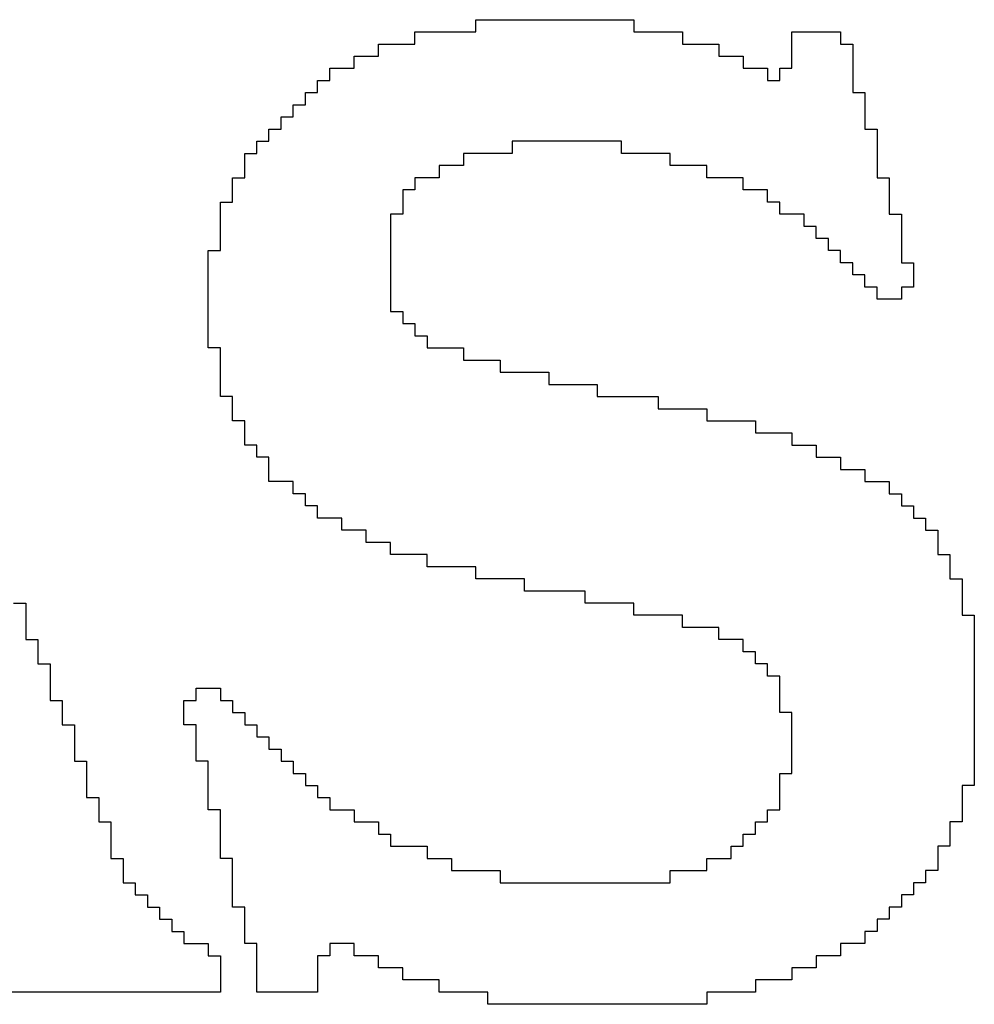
# Model space of a CAD drawing. Header units: inches. Extents: x -2.3 to 12.7, y -2.8 to 6.7.
# Tile 166 of 171: x 10.9647 to 11.0432, y -0.8879 to -0.8069. Entities that reach past the tile are written whole.
import ezdxf

# ---------------------------------------------------------------- set-up
doc = ezdxf.new("R2010")
doc.units = ezdxf.units.IN
doc.header["$MEASUREMENT"] = 0
doc.layers.add('M10 Fab Notes', color=56, linetype='Continuous')

msp = doc.modelspace()

# ---------------------------------------------------------------- linework, layer by layer
at = {"layer": 'M10 Fab Notes'}
for p, q in [((11.002236, -0.807897), (11.002236, -0.806897)), ((11.002236, -0.806897), (11.015236, -0.806897)), ((11.015236, -0.806897), (11.015236, -0.807897)), ((10.997236, -0.808897), (10.997236, -0.807897)), ((10.997236, -0.807897), (11.002236, -0.807897)), ((11.015236, -0.807897), (11.019236, -0.807897)), ((11.019236, -0.807897), (11.019236, -0.808897)), ((11.028236, -0.808897), (11.028236, -0.807897)), ((11.028236, -0.807897), (11.032236, -0.807897)), ((11.032236, -0.807897), (11.032236, -0.808897)), ((10.994236, -0.809897), (10.994236, -0.808897)), ((10.994236, -0.808897), (10.997236, -0.808897)), ((11.019236, -0.808897), (11.022236, -0.808897)), ((11.022236, -0.808897), (11.022236, -0.809897)), ((11.028236, -0.809897), (11.028236, -0.808897)), ((11.032236, -0.808897), (11.033236, -0.808897)), ((11.033236, -0.808897), (11.033236, -0.809897)), ((10.992236, -0.810897), (10.992236, -0.809897)), ((10.992236, -0.809897), (10.994236, -0.809897)), ((11.022236, -0.809897), (11.024236, -0.809897)), ((11.024236, -0.809897), (11.024236, -0.810897)), ((11.028236, -0.810897), (11.028236, -0.809897)), ((11.033236, -0.809897), (11.033236, -0.810897)), ((10.990236, -0.811897), (10.990236, -0.810897)), ((10.990236, -0.810897), (10.992236, -0.810897)), ((11.024236, -0.810897), (11.026236, -0.810897)), ((11.026236, -0.810897), (11.026236, -0.811897)), ((11.027236, -0.811897), (11.027236, -0.810897)), ((11.027236, -0.810897), (11.028236, -0.810897)), ((11.033236, -0.810897), (11.033236, -0.811897)), ((10.989236, -0.812897), (10.989236, -0.811897)), ((10.989236, -0.811897), (10.990236, -0.811897)), ((11.026236, -0.811897), (11.027236, -0.811897)), ((11.033236, -0.811897), (11.033236, -0.812897)), ((10.988236, -0.813897), (10.988236, -0.812897)), ((10.988236, -0.812897), (10.989236, -0.812897)), ((11.033236, -0.812897), (11.034236, -0.812897)), ((11.034236, -0.812897), (11.034236, -0.813897)), ((10.987236, -0.814897), (10.987236, -0.813897)), ((10.987236, -0.813897), (10.988236, -0.813897)), ((11.034236, -0.813897), (11.034236, -0.814897)), ((10.986236, -0.815897), (10.986236, -0.814897)), ((10.986236, -0.814897), (10.987236, -0.814897)), ((11.034236, -0.814897), (11.034236, -0.815897)), ((10.985236, -0.816897), (10.985236, -0.815897)), ((10.985236, -0.815897), (10.986236, -0.815897)), ((11.034236, -0.815897), (11.035236, -0.815897)), ((11.035236, -0.815897), (11.035236, -0.816897)), ((10.984236, -0.817897), (10.984236, -0.816897)), ((10.984236, -0.816897), (10.985236, -0.816897)), ((11.014236, -0.816897), (11.005236, -0.816897)), ((11.005236, -0.816897), (11.005236, -0.817897)), ((11.014236, -0.817897), (11.014236, -0.816897)), ((11.035236, -0.816897), (11.035236, -0.817897)), ((10.983236, -0.818897), (10.983236, -0.817897)), ((10.983236, -0.817897), (10.984236, -0.817897)), ((11.005236, -0.817897), (11.001236, -0.817897)), ((11.001236, -0.817897), (11.001236, -0.818897)), ((11.018236, -0.817897), (11.014236, -0.817897)), ((11.018236, -0.818897), (11.018236, -0.817897)), ((11.035236, -0.817897), (11.035236, -0.818897)), ((10.983236, -0.819897), (10.983236, -0.818897)), ((11.001236, -0.818897), (10.999236, -0.818897)), ((10.999236, -0.818897), (10.999236, -0.819897)), ((11.021236, -0.818897), (11.018236, -0.818897)), ((11.021236, -0.819897), (11.021236, -0.818897)), ((11.035236, -0.818897), (11.035236, -0.819897)), ((10.982236, -0.820897), (10.982236, -0.819897)), ((10.982236, -0.819897), (10.983236, -0.819897)), ((10.999236, -0.819897), (10.997236, -0.819897)), ((10.997236, -0.819897), (10.997236, -0.820897)), ((11.024236, -0.819897), (11.021236, -0.819897)), ((11.024236, -0.820897), (11.024236, -0.819897)), ((11.035236, -0.819897), (11.036236, -0.819897)), ((11.036236, -0.819897), (11.036236, -0.820897)), ((10.982236, -0.821897), (10.982236, -0.820897)), ((10.997236, -0.820897), (10.996236, -0.820897)), ((10.996236, -0.820897), (10.996236, -0.821897)), ((11.026236, -0.820897), (11.024236, -0.820897)), ((11.026236, -0.821897), (11.026236, -0.820897)), ((11.036236, -0.820897), (11.036236, -0.821897)), ((10.981236, -0.822897), (10.981236, -0.821897)), ((10.981236, -0.821897), (10.982236, -0.821897)), ((10.996236, -0.821897), (10.996236, -0.822897)), ((11.027236, -0.821897), (11.026236, -0.821897)), ((11.027236, -0.822897), (11.027236, -0.821897)), ((11.036236, -0.821897), (11.036236, -0.822897)), ((10.981236, -0.823897), (10.981236, -0.822897)), ((10.996236, -0.822897), (10.995236, -0.822897)), ((10.995236, -0.822897), (10.995236, -0.823897)), ((11.029236, -0.822897), (11.027236, -0.822897)), ((11.029236, -0.823897), (11.029236, -0.822897)), ((11.036236, -0.822897), (11.037236, -0.822897)), ((11.037236, -0.822897), (11.037236, -0.823897)), ((10.981236, -0.824897), (10.981236, -0.823897)), ((10.995236, -0.823897), (10.995236, -0.824897)), ((11.030236, -0.823897), (11.029236, -0.823897)), ((11.030236, -0.824897), (11.030236, -0.823897)), ((11.037236, -0.823897), (11.037236, -0.824897)), ((10.981236, -0.825897), (10.981236, -0.824897)), ((10.995236, -0.824897), (10.995236, -0.825897)), ((11.031236, -0.824897), (11.030236, -0.824897)), ((11.031236, -0.825897), (11.031236, -0.824897)), ((11.037236, -0.824897), (11.037236, -0.825897)), ((10.980236, -0.826897), (10.980236, -0.825897)), ((10.980236, -0.825897), (10.981236, -0.825897)), ((10.995236, -0.825897), (10.995236, -0.826897)), ((11.032236, -0.825897), (11.031236, -0.825897)), ((11.032236, -0.826897), (11.032236, -0.825897)), ((11.037236, -0.825897), (11.037236, -0.826897)), ((10.980236, -0.827897), (10.980236, -0.826897)), ((10.995236, -0.826897), (10.995236, -0.827897)), ((11.033236, -0.826897), (11.032236, -0.826897)), ((11.033236, -0.827897), (11.033236, -0.826897)), ((11.037236, -0.826897), (11.038236, -0.826897)), ((11.038236, -0.826897), (11.038236, -0.827897)), ((10.980236, -0.828897), (10.980236, -0.827897)), ((10.995236, -0.827897), (10.995236, -0.828897)), ((11.034236, -0.827897), (11.033236, -0.827897)), ((11.034236, -0.828897), (11.034236, -0.827897)), ((11.038236, -0.827897), (11.038236, -0.828897)), ((10.980236, -0.829897), (10.980236, -0.828897)), ((10.995236, -0.828897), (10.995236, -0.829897)), ((11.035236, -0.828897), (11.034236, -0.828897)), ((11.035236, -0.829897), (11.035236, -0.828897)), ((11.038236, -0.828897), (11.037236, -0.828897)), ((11.037236, -0.828897), (11.037236, -0.829897)), ((10.980236, -0.830897), (10.980236, -0.829897)), ((10.995236, -0.829897), (10.995236, -0.830897)), ((11.037236, -0.829897), (11.035236, -0.829897)), ((10.980236, -0.831897), (10.980236, -0.830897)), ((10.995236, -0.830897), (10.996236, -0.830897)), ((10.996236, -0.830897), (10.996236, -0.831897)), ((10.980236, -0.832897), (10.980236, -0.831897)), ((10.996236, -0.831897), (10.997236, -0.831897)), ((10.997236, -0.831897), (10.997236, -0.832897)), ((10.980236, -0.833897), (10.980236, -0.832897)), ((10.997236, -0.832897), (10.998236, -0.832897)), ((10.998236, -0.832897), (10.998236, -0.833897)), ((10.981236, -0.833897), (10.980236, -0.833897)), ((10.981236, -0.834897), (10.981236, -0.833897)), ((10.998236, -0.833897), (11.001236, -0.833897)), ((11.001236, -0.833897), (11.001236, -0.834897)), ((10.981236, -0.835897), (10.981236, -0.834897)), ((11.001236, -0.834897), (11.004236, -0.834897)), ((11.004236, -0.834897), (11.004236, -0.835897)), ((10.981236, -0.836897), (10.981236, -0.835897)), ((11.004236, -0.835897), (11.008236, -0.835897)), ((11.008236, -0.835897), (11.008236, -0.836897)), ((10.981236, -0.837897), (10.981236, -0.836897)), ((11.008236, -0.836897), (11.012236, -0.836897)), ((11.012236, -0.836897), (11.012236, -0.837897)), ((10.982236, -0.837897), (10.981236, -0.837897)), ((10.982236, -0.838897), (10.982236, -0.837897)), ((11.012236, -0.837897), (11.017236, -0.837897)), ((11.017236, -0.837897), (11.017236, -0.838897)), ((10.982236, -0.839897), (10.982236, -0.838897)), ((11.017236, -0.838897), (11.021236, -0.838897)), ((11.021236, -0.838897), (11.021236, -0.839897)), ((10.983236, -0.839897), (10.982236, -0.839897)), ((10.983236, -0.840897), (10.983236, -0.839897)), ((11.021236, -0.839897), (11.025236, -0.839897)), ((11.025236, -0.839897), (11.025236, -0.840897)), ((10.983236, -0.841897), (10.983236, -0.840897)), ((11.025236, -0.840897), (11.028236, -0.840897)), ((11.028236, -0.840897), (11.028236, -0.841897)), ((10.984236, -0.841897), (10.983236, -0.841897)), ((10.984236, -0.842897), (10.984236, -0.841897)), ((11.028236, -0.841897), (11.030236, -0.841897)), ((11.030236, -0.841897), (11.030236, -0.842897)), ((10.985236, -0.842897), (10.984236, -0.842897)), ((10.985236, -0.843897), (10.985236, -0.842897)), ((11.030236, -0.842897), (11.032236, -0.842897)), ((11.032236, -0.842897), (11.032236, -0.843897)), ((10.985236, -0.844897), (10.985236, -0.843897)), ((11.032236, -0.843897), (11.034236, -0.843897)), ((11.034236, -0.843897), (11.034236, -0.844897)), ((10.987236, -0.844897), (10.985236, -0.844897)), ((10.987236, -0.845897), (10.987236, -0.844897)), ((11.034236, -0.844897), (11.036236, -0.844897)), ((11.036236, -0.844897), (11.036236, -0.845897)), ((10.988236, -0.845897), (10.987236, -0.845897)), ((10.988236, -0.846897), (10.988236, -0.845897)), ((11.036236, -0.845897), (11.037236, -0.845897)), ((11.037236, -0.845897), (11.037236, -0.846897)), ((10.989236, -0.846897), (10.988236, -0.846897)), ((10.989236, -0.847897), (10.989236, -0.846897)), ((11.037236, -0.846897), (11.038236, -0.846897)), ((11.038236, -0.846897), (11.038236, -0.847897)), ((10.991236, -0.847897), (10.989236, -0.847897)), ((10.991236, -0.848897), (10.991236, -0.847897)), ((11.038236, -0.847897), (11.039236, -0.847897)), ((11.039236, -0.847897), (11.039236, -0.848897)), ((10.993236, -0.848897), (10.991236, -0.848897)), ((10.993236, -0.849897), (10.993236, -0.848897)), ((11.039236, -0.848897), (11.040236, -0.848897)), ((11.040236, -0.848897), (11.040236, -0.849897)), ((10.995236, -0.849897), (10.993236, -0.849897)), ((10.995236, -0.850897), (10.995236, -0.849897)), ((11.040236, -0.849897), (11.040236, -0.850897)), ((10.998236, -0.850897), (10.995236, -0.850897)), ((10.998236, -0.851897), (10.998236, -0.850897)), ((11.040236, -0.850897), (11.041236, -0.850897)), ((11.041236, -0.850897), (11.041236, -0.851897)), ((11.002236, -0.851897), (10.998236, -0.851897)), ((11.002236, -0.852897), (11.002236, -0.851897)), ((11.041236, -0.851897), (11.041236, -0.852897)), ((11.006236, -0.852897), (11.002236, -0.852897)), ((11.006236, -0.853897), (11.006236, -0.852897)), ((11.041236, -0.852897), (11.042236, -0.852897)), ((11.042236, -0.852897), (11.042236, -0.853897)), ((11.011236, -0.853897), (11.006236, -0.853897)), ((11.011236, -0.854897), (11.011236, -0.853897)), ((11.042236, -0.853897), (11.042236, -0.854897)), ((10.964236, -0.854897), (10.965236, -0.854897)), ((10.965236, -0.854897), (10.965236, -0.855897)), ((11.015236, -0.854897), (11.011236, -0.854897)), ((11.015236, -0.855897), (11.015236, -0.854897)), ((11.042236, -0.854897), (11.042236, -0.855897)), ((10.965236, -0.855897), (10.965236, -0.856897)), ((11.019236, -0.855897), (11.015236, -0.855897)), ((11.019236, -0.856897), (11.019236, -0.855897)), ((11.042236, -0.855897), (11.043236, -0.855897)), ((11.043236, -0.855897), (11.043236, -0.856897)), ((10.965236, -0.856897), (10.965236, -0.857897)), ((11.022236, -0.856897), (11.019236, -0.856897)), ((11.022236, -0.857897), (11.022236, -0.856897)), ((11.043236, -0.856897), (11.043236, -0.857897)), ((10.965236, -0.857897), (10.966236, -0.857897)), ((10.966236, -0.857897), (10.966236, -0.858897)), ((11.024236, -0.857897), (11.022236, -0.857897)), ((11.024236, -0.858897), (11.024236, -0.857897)), ((11.043236, -0.857897), (11.043236, -0.858897)), ((10.966236, -0.858897), (10.966236, -0.859897)), ((11.025236, -0.858897), (11.024236, -0.858897)), ((11.025236, -0.859897), (11.025236, -0.858897)), ((11.043236, -0.858897), (11.043236, -0.859897)), ((10.966236, -0.859897), (10.967236, -0.859897)), ((10.967236, -0.859897), (10.967236, -0.860897)), ((11.026236, -0.859897), (11.025236, -0.859897)), ((11.026236, -0.860897), (11.026236, -0.859897)), ((11.043236, -0.859897), (11.043236, -0.860897)), ((10.967236, -0.860897), (10.967236, -0.861897)), ((11.027236, -0.860897), (11.026236, -0.860897)), ((11.027236, -0.861897), (11.027236, -0.860897)), ((11.043236, -0.860897), (11.043236, -0.861897)), ((10.967236, -0.861897), (10.967236, -0.862897)), ((10.979236, -0.862897), (10.979236, -0.861897)), ((10.979236, -0.861897), (10.981236, -0.861897)), ((10.981236, -0.861897), (10.981236, -0.862897)), ((11.027236, -0.862897), (11.027236, -0.861897)), ((11.043236, -0.861897), (11.043236, -0.862897)), ((10.967236, -0.862897), (10.968236, -0.862897)), ((10.968236, -0.862897), (10.968236, -0.863897)), ((10.978236, -0.863897), (10.978236, -0.862897)), ((10.978236, -0.862897), (10.979236, -0.862897)), ((10.981236, -0.862897), (10.982236, -0.862897)), ((10.982236, -0.862897), (10.982236, -0.863897)), ((11.027236, -0.863897), (11.027236, -0.862897)), ((11.043236, -0.862897), (11.043236, -0.863897)), ((10.968236, -0.863897), (10.968236, -0.864897)), ((10.978236, -0.864897), (10.978236, -0.863897)), ((10.982236, -0.863897), (10.983236, -0.863897)), ((10.983236, -0.863897), (10.983236, -0.864897)), ((11.028236, -0.863897), (11.027236, -0.863897)), ((11.028236, -0.864897), (11.028236, -0.863897)), ((11.043236, -0.863897), (11.043236, -0.864897)), ((10.968236, -0.864897), (10.969236, -0.864897)), ((10.969236, -0.864897), (10.969236, -0.865897)), ((10.979236, -0.864897), (10.978236, -0.864897)), ((10.979236, -0.865897), (10.979236, -0.864897)), ((10.983236, -0.864897), (10.984236, -0.864897)), ((10.984236, -0.864897), (10.984236, -0.865897)), ((11.028236, -0.865897), (11.028236, -0.864897)), ((11.043236, -0.864897), (11.043236, -0.865897)), ((10.969236, -0.865897), (10.969236, -0.866897)), ((10.979236, -0.866897), (10.979236, -0.865897)), ((10.984236, -0.865897), (10.985236, -0.865897)), ((10.985236, -0.865897), (10.985236, -0.866897)), ((11.028236, -0.866897), (11.028236, -0.865897)), ((11.043236, -0.865897), (11.043236, -0.866897)), ((10.969236, -0.866897), (10.969236, -0.867897)), ((10.979236, -0.867897), (10.979236, -0.866897)), ((10.985236, -0.866897), (10.986236, -0.866897)), ((10.986236, -0.866897), (10.986236, -0.867897)), ((11.028236, -0.867897), (11.028236, -0.866897)), ((11.043236, -0.866897), (11.043236, -0.867897)), ((10.969236, -0.867897), (10.970236, -0.867897)), ((10.970236, -0.867897), (10.970236, -0.868897)), ((10.980236, -0.867897), (10.979236, -0.867897)), ((10.980236, -0.868897), (10.980236, -0.867897)), ((10.986236, -0.867897), (10.987236, -0.867897)), ((10.987236, -0.867897), (10.987236, -0.868897)), ((11.028236, -0.868897), (11.028236, -0.867897)), ((11.043236, -0.867897), (11.043236, -0.868897)), ((10.970236, -0.868897), (10.970236, -0.869897)), ((10.980236, -0.869897), (10.980236, -0.868897)), ((10.987236, -0.868897), (10.988236, -0.868897)), ((10.988236, -0.868897), (10.988236, -0.869897)), ((11.027236, -0.869897), (11.027236, -0.868897)), ((11.027236, -0.868897), (11.028236, -0.868897)), ((11.043236, -0.868897), (11.043236, -0.869897)), ((10.970236, -0.869897), (10.970236, -0.870897)), ((10.980236, -0.870897), (10.980236, -0.869897)), ((10.988236, -0.869897), (10.989236, -0.869897)), ((10.989236, -0.869897), (10.989236, -0.870897)), ((11.027236, -0.870897), (11.027236, -0.869897)), ((11.043236, -0.869897), (11.042236, -0.869897)), ((11.042236, -0.869897), (11.042236, -0.870897)), ((10.970236, -0.870897), (10.971236, -0.870897)), ((10.971236, -0.870897), (10.971236, -0.871897)), ((10.980236, -0.871897), (10.980236, -0.870897)), ((10.989236, -0.870897), (10.990236, -0.870897)), ((10.990236, -0.870897), (10.990236, -0.871897)), ((11.027236, -0.871897), (11.027236, -0.870897)), ((11.042236, -0.870897), (11.042236, -0.871897)), ((10.971236, -0.871897), (10.971236, -0.872897)), ((10.981236, -0.871897), (10.980236, -0.871897)), ((10.981236, -0.872897), (10.981236, -0.871897)), ((10.990236, -0.871897), (10.992236, -0.871897)), ((10.992236, -0.871897), (10.992236, -0.872897)), ((11.026236, -0.872897), (11.026236, -0.871897)), ((11.026236, -0.871897), (11.027236, -0.871897)), ((11.042236, -0.871897), (11.042236, -0.872897)), ((10.971236, -0.872897), (10.972236, -0.872897)), ((10.972236, -0.872897), (10.972236, -0.873897)), ((10.981236, -0.873897), (10.981236, -0.872897)), ((10.992236, -0.872897), (10.994236, -0.872897)), ((10.994236, -0.872897), (10.994236, -0.873897)), ((11.025236, -0.873897), (11.025236, -0.872897)), ((11.025236, -0.872897), (11.026236, -0.872897)), ((11.042236, -0.872897), (11.041236, -0.872897)), ((11.041236, -0.872897), (11.041236, -0.873897)), ((10.972236, -0.873897), (10.972236, -0.874897)), ((10.981236, -0.874897), (10.981236, -0.873897)), ((10.994236, -0.873897), (10.995236, -0.873897)), ((10.995236, -0.873897), (10.995236, -0.874897)), ((11.024236, -0.874897), (11.024236, -0.873897)), ((11.024236, -0.873897), (11.025236, -0.873897)), ((11.041236, -0.873897), (11.041236, -0.874897)), ((10.972236, -0.874897), (10.972236, -0.875897)), ((10.981236, -0.875897), (10.981236, -0.874897)), ((10.995236, -0.874897), (10.998236, -0.874897)), ((10.998236, -0.874897), (10.998236, -0.875897)), ((11.023236, -0.875897), (11.023236, -0.874897)), ((11.023236, -0.874897), (11.024236, -0.874897)), ((11.041236, -0.874897), (11.040236, -0.874897)), ((11.040236, -0.874897), (11.040236, -0.875897)), ((10.972236, -0.875897), (10.973236, -0.875897)), ((10.973236, -0.875897), (10.973236, -0.876897)), ((10.982236, -0.875897), (10.981236, -0.875897)), ((10.982236, -0.876897), (10.982236, -0.875897)), ((10.998236, -0.875897), (11.000236, -0.875897)), ((11.000236, -0.875897), (11.000236, -0.876897)), ((11.021236, -0.876897), (11.021236, -0.875897)), ((11.021236, -0.875897), (11.023236, -0.875897)), ((11.040236, -0.875897), (11.040236, -0.876897)), ((10.973236, -0.876897), (10.973236, -0.877897)), ((10.982236, -0.877897), (10.982236, -0.876897)), ((11.000236, -0.876897), (11.004236, -0.876897)), ((11.004236, -0.876897), (11.004236, -0.877897)), ((11.018236, -0.877897), (11.018236, -0.876897)), ((11.018236, -0.876897), (11.021236, -0.876897)), ((11.040236, -0.876897), (11.039236, -0.876897)), ((11.039236, -0.876897), (11.039236, -0.877897)), ((10.973236, -0.877897), (10.974236, -0.877897)), ((10.974236, -0.877897), (10.974236, -0.878897)), ((10.982236, -0.878897), (10.982236, -0.877897)), ((11.004236, -0.877897), (11.018236, -0.877897)), ((11.039236, -0.877897), (11.038236, -0.877897)), ((11.038236, -0.877897), (11.038236, -0.878897)), ((10.974236, -0.878897), (10.975236, -0.878897)), ((10.975236, -0.878897), (10.975236, -0.879897)), ((10.982236, -0.879897), (10.982236, -0.878897)), ((11.038236, -0.878897), (11.037236, -0.878897)), ((11.037236, -0.878897), (11.037236, -0.879897)), ((10.975236, -0.879897), (10.976236, -0.879897)), ((10.976236, -0.879897), (10.976236, -0.880897)), ((10.983236, -0.879897), (10.982236, -0.879897)), ((10.983236, -0.880897), (10.983236, -0.879897)), ((11.037236, -0.879897), (11.036236, -0.879897)), ((11.036236, -0.879897), (11.036236, -0.880897)), ((10.976236, -0.880897), (10.977236, -0.880897)), ((10.977236, -0.880897), (10.977236, -0.881897)), ((10.983236, -0.881897), (10.983236, -0.880897)), ((11.036236, -0.880897), (11.035236, -0.880897)), ((11.035236, -0.880897), (11.035236, -0.881897)), ((10.977236, -0.881897), (10.978236, -0.881897)), ((10.978236, -0.881897), (10.978236, -0.882897)), ((10.983236, -0.882897), (10.983236, -0.881897)), ((11.035236, -0.881897), (11.034236, -0.881897)), ((11.034236, -0.881897), (11.034236, -0.882897)), ((10.978236, -0.882897), (10.980236, -0.882897)), ((10.980236, -0.882897), (10.980236, -0.883897)), ((10.984236, -0.882897), (10.983236, -0.882897)), ((10.984236, -0.883897), (10.984236, -0.882897)), ((10.992236, -0.882897), (10.990236, -0.882897)), ((10.990236, -0.882897), (10.990236, -0.883897)), ((10.992236, -0.883897), (10.992236, -0.882897)), ((11.034236, -0.882897), (11.032236, -0.882897)), ((11.032236, -0.882897), (11.032236, -0.883897)), ((10.980236, -0.883897), (10.981236, -0.883897)), ((10.981236, -0.883897), (10.981236, -0.884897)), ((10.984236, -0.884897), (10.984236, -0.883897)), ((10.990236, -0.883897), (10.989236, -0.883897)), ((10.989236, -0.883897), (10.989236, -0.884897)), ((10.994236, -0.883897), (10.992236, -0.883897)), ((10.994236, -0.884897), (10.994236, -0.883897)), ((11.032236, -0.883897), (11.030236, -0.883897)), ((11.030236, -0.883897), (11.030236, -0.884897)), ((10.981236, -0.884897), (10.981236, -0.885897)), ((10.984236, -0.885897), (10.984236, -0.884897)), ((10.989236, -0.884897), (10.989236, -0.885897)), ((10.996236, -0.884897), (10.994236, -0.884897)), ((10.996236, -0.885897), (10.996236, -0.884897)), ((11.030236, -0.884897), (11.028236, -0.884897)), ((11.028236, -0.884897), (11.028236, -0.885897)), ((10.981236, -0.885897), (10.981236, -0.886897)), ((10.984236, -0.886897), (10.984236, -0.885897)), ((10.989236, -0.885897), (10.989236, -0.886897)), ((10.999236, -0.885897), (10.996236, -0.885897)), ((10.999236, -0.886897), (10.999236, -0.885897)), ((11.028236, -0.885897), (11.025236, -0.885897)), ((11.025236, -0.885897), (11.025236, -0.886897)), ((10.981236, -0.886897), (10.948236, -0.886897)), ((10.989236, -0.886897), (10.984236, -0.886897)), ((11.003236, -0.886897), (10.999236, -0.886897)), ((11.003236, -0.887897), (11.003236, -0.886897)), ((11.025236, -0.886897), (11.021236, -0.886897)), ((11.021236, -0.886897), (11.021236, -0.887897)), ((11.021236, -0.887897), (11.003236, -0.887897))]:
    msp.add_line(p, q, dxfattribs=at)

doc.saveas('drawing.dxf')
